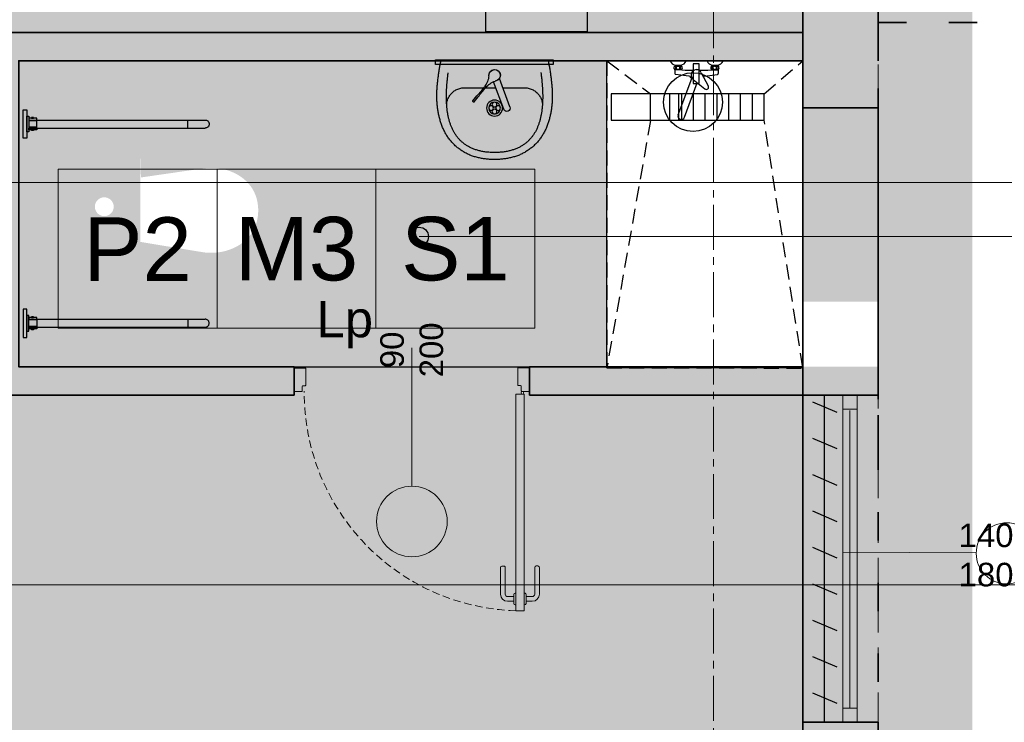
# Model space of a CAD drawing. Header units: millimetres. Extents: x -9409 to -3369, y -15007 to -6597.
# Tile 115 of 132: x -5044 to -4626, y -11752 to -11454. Entities that reach past the tile are written whole.
import ezdxf
from ezdxf.enums import TextEntityAlignment as Align

# ---------------------------------------------------------------- set-up
doc = ezdxf.new("R2010")
doc.units = ezdxf.units.MM
for name, pattern in [('ACAD_ISO03W100', [30, 12, -18]), ('CENTER2', [28.575, 19.05, -3.175, 3.175, -3.175]), ('CONTINU', [0]), ('DASHED', [19.05, 12.7, -6.35]), ('HIDDEN2', [4.7625, 3.175, -1.5875]), ('TRATTEGGIATA2', [9.525, 6.35, -3.175])]:
    doc.linetypes.add(name, pattern=pattern)
for name, color, linetype, lineweight in [('_opis', 8, 'Continuous', 5), ('A-AREA-____-IDEN', 81, 'Continuous', 5), ('SQ_Drzwi', 170, 'Continuous', 9), ('SQ_HATCH', 140, 'Continuous', 13), ('SQ_ISTN.Ściany', 140, 'Continuous', 35), ('Sq_Okna', 170, 'Continuous', 9), ('SQ_Osie', 220, 'CENTER2', 9), ('SQ_PROJ.Ściany', 7, 'Continuous', 35), ('SQ_TECHNOLOGIA', 251, 'Continuous', 9), ('WYPOSAŻENIE WBUDOWANE', 11, 'Continuous', 25)]:
    doc.layers.add(name, color=color, linetype=linetype, lineweight=lineweight)
doc.layers.add('_rolety', color=7, linetype='Continuous', lineweight=25, true_color=0x21dec2)
doc.layers.add('SQ_Widok', color=7, linetype='DASHED', lineweight=15, true_color=0x474747)
doc.styles.add('Q_Arial', font='arial.ttf')
doc.styles.get("Standard").update_dxf_attribs({"font": 'arial.ttf'})

# ---------------------------------------------------------------- blocks, each defined once
blk = doc.blocks.new('UCHWYT_1')
at = {"linetype": 'ByBlock', "lineweight": -2}
for p, q in [((-1.7, 69.9), (-1.7, 77.267)), ((-1.69999, 77.267), (-1.67417, 77.56222)), ((-1.67417, 77.56222), (-1.59746, 77.84847)), ((-1.59746, 77.84847), (-1.47222, 78.11703)), ((-1.47222, 78.11703), (-1.30225, 78.35976)), ((-1.30225, 78.35976), (-1.09272, 78.56929)), ((-1.09272, 78.56929), (-0.84999, 78.73925)), ((-0.84999, 78.73925), (-0.58143, 78.86448)), ((-0.58143, 78.86448), (-0.29517, 78.94118)), ((-0.29517, 78.94118), (0.00003, 78.967)), ((0.00003, 78.967), (0.29522, 78.94117)), ((0.29522, 78.94117), (0.58145, 78.86447)), ((0.58145, 78.86447), (0.85001, 78.73924)), ((0.85001, 78.73924), (1.09274, 78.56927)), ((1.09274, 78.56927), (1.30229, 78.35972)), ((1.30229, 78.35972), (1.47225, 78.11699)), ((1.47225, 78.11699), (1.59748, 77.84843)), ((1.59748, 77.84843), (1.67417, 77.5622)), ((1.67417, 77.5622), (1.7, 77.267)), ((1.7, 69.9), (1.7, 77.26703)), ((-1.7, 2.417), (-1.7, 69.9)), ((1.7, 69.9), (-1.7, 69.9)), ((1.7, 2.417), (1.7, 69.9)), ((-2.434, 4.4), (-2.737, 4.4)), ((-2.737, 4.4), (-2.737, 3.52)), ((-1.7, 5.698), (-2.434, 5.698)), ((-2.434, 5.698), (-2.434, 2.417)), ((-2.434, 3.52), (-2.434, 4.4)), ((1.7, 5.698), (-1.7, 5.698)), ((-1.7, 2.417), (-1.7, 5.698)), ((-1.4, 5.698), (-1.4, 2.417)), ((1.4, 5.698), (1.4, 2.417)), ((1.7, 2.417), (1.7, 5.698)), ((1.7, 5.698), (2.433, 5.698)), ((2.433, 5.698), (2.433, 2.417)), ((2.433, 3.52), (2.433, 4.4)), ((2.433, 4.4), (2.737, 4.4)), ((2.737, 4.4), (2.737, 3.52)), ((-6, 0), (-6, 1.5)), ((-6, 1.5), (6, 1.5)), ((6, 0), (-6, 0)), ((-3.337, 1.5), (-3.337, 2.417)), ((-3.337, 2.417), (3.337, 2.417)), ((3.337, 1.5), (-3.337, 1.5)), ((-2.737, 3.52), (-2.434, 3.52)), ((-2.434, 2.417), (-1.7, 2.417)), ((2.433, 2.417), (1.7, 2.417)), ((2.737, 3.52), (2.433, 3.52)), ((3.337, 2.417), (3.337, 1.5)), ((6, 1.5), (6, 0))]:
    blk.add_line(p, q, dxfattribs=at)
blk = doc.blocks.new('umuwalka dla sluz')
at = {"ltscale": 0.22}
for p, q in [((19578.52, 2854.72), (19578.52, 2804.72)), ((19580.52, 2854.72), (19578.52, 2854.72)), ((19580.52, 2804.72), (19580.52, 2854.72)), ((19592.98, 2835.73), (19592.68, 2836.11)), ((19595.95, 2838.85), (19593.85, 2837.15)), ((19596.37, 2838.32), (19594.28, 2836.63)), ((19596.44, 2838.63), (19596.27, 2838.85)), ((19578.52, 2804.72), (19580.52, 2804.72))]:
    blk.add_line(p, q, dxfattribs=at)
at = {"ltscale": 0.6}
for p, q in [((19598.5, 2823.12), (19586.46, 2827.6)), ((19599.5, 2825.8), (19587.82, 2830.14))]:
    blk.add_line(p, q, dxfattribs=at)
for points in [[(19578.91, 2809.22), (19578.91, 2806.92), (19579.33, 2806.82), (19579.76, 2806.73), (19580.19, 2806.64), (19580.62, 2806.56), (19581.06, 2806.48), (19581.5, 2806.4), (19581.94, 2806.33), (19582.38, 2806.26), (19582.82, 2806.19), (19583.27, 2806.12), (19583.71, 2806.05), (19584.15, 2805.99), (19584.6, 2805.93), (19585.04, 2805.87), (19585.48, 2805.81), (19585.92, 2805.75), (19586.36, 2805.69), (19586.8, 2805.63), (19587.23, 2805.58), (19587.66, 2805.52), (19588.08, 2805.47), (19588.5, 2805.43), (19588.92, 2805.39), (19589.34, 2805.35), (19589.76, 2805.32), (19590.18, 2805.29), (19590.61, 2805.26), (19591.03, 2805.24), (19591.45, 2805.21), (19591.88, 2805.2), (19592.3, 2805.18), (19592.72, 2805.17), (19593.15, 2805.16), (19593.57, 2805.16), (19593.99, 2805.16), (19594.42, 2805.17), (19594.84, 2805.18), (19595.26, 2805.19), (19595.69, 2805.2), (19596.11, 2805.23), (19596.53, 2805.25), (19596.95, 2805.28), (19597.37, 2805.31), (19597.79, 2805.35), (19598.21, 2805.39), (19598.63, 2805.44), (19599.05, 2805.49), (19599.47, 2805.55), (19599.89, 2805.61), (19600.3, 2805.68), (19600.72, 2805.75), (19601.14, 2805.83), (19601.55, 2805.91), (19601.96, 2806), (19602.37, 2806.09), (19602.78, 2806.18), (19603.19, 2806.29), (19603.6, 2806.4), (19604.01, 2806.51), (19604.41, 2806.63), (19604.82, 2806.75), (19605.22, 2806.88), (19605.62, 2807.02), (19606.02, 2807.16), (19606.42, 2807.31), (19606.82, 2807.47), (19607.21, 2807.63), (19607.61, 2807.79), (19608, 2807.97), (19608, 2807.97), (19608.4, 2808.15), (19608.8, 2808.35), (19609.19, 2808.55), (19609.58, 2808.75), (19609.96, 2808.97), (19610.34, 2809.19), (19610.7, 2809.41), (19611.07, 2809.65), (19611.42, 2809.89), (19611.78, 2810.13), (19612.12, 2810.39), (19612.46, 2810.65), (19612.79, 2810.92), (19613.12, 2811.19), (19613.44, 2811.47), (19613.76, 2811.76), (19614.07, 2812.06), (19614.38, 2812.36), (19614.68, 2812.67), (19614.97, 2812.98), (19615.26, 2813.3), (19615.54, 2813.63), (19615.82, 2813.97), (19616.09, 2814.32), (19616.35, 2814.67), (19616.61, 2815.02), (19616.87, 2815.39), (19617.12, 2815.76), (19617.36, 2816.14), (19617.59, 2816.5), (19617.81, 2816.86), (19618.02, 2817.23), (19618.22, 2817.6), (19618.41, 2817.98), (19618.59, 2818.37), (19618.77, 2818.76), (19618.94, 2819.15), (19619.09, 2819.55), (19619.25, 2819.95), (19619.39, 2820.35), (19619.53, 2820.76), (19619.65, 2821.17), (19619.78, 2821.59), (19619.89, 2822.01), (19620, 2822.43), (19620.1, 2822.85), (19620.19, 2823.27), (19620.28, 2823.7), (19620.36, 2824.12), (19620.44, 2824.55), (19620.51, 2824.98), (19620.57, 2825.41), (19620.63, 2825.84), (19620.68, 2826.27), (19620.73, 2826.7), (19620.77, 2827.13), (19620.8, 2827.55), (19620.83, 2827.98), (19620.86, 2828.41), (19620.88, 2828.83), (19620.9, 2829.25), (19620.91, 2829.67), (19620.91, 2829.67), (19620.9, 2830.1), (19620.88, 2830.52), (19620.86, 2830.94), (19620.83, 2831.37), (19620.8, 2831.8), (19620.77, 2832.22), (19620.73, 2832.65), (19620.68, 2833.08), (19620.63, 2833.51), (19620.57, 2833.94), (19620.51, 2834.37), (19620.44, 2834.8), (19620.36, 2835.23), (19620.28, 2835.65), (19620.19, 2836.08), (19620.1, 2836.5), (19620, 2836.92), (19619.89, 2837.34), (19619.78, 2837.76), (19619.65, 2838.17), (19619.53, 2838.59), (19619.39, 2838.99), (19619.25, 2839.4), (19619.09, 2839.8), (19618.94, 2840.2), (19618.77, 2840.59), (19618.59, 2840.98), (19618.41, 2841.37), (19618.22, 2841.75), (19618.02, 2842.12), (19617.81, 2842.49), (19617.59, 2842.85), (19617.36, 2843.21), (19617.36, 2843.21), (19617.12, 2843.59), (19616.87, 2843.96), (19616.61, 2844.33), (19616.35, 2844.68), (19616.09, 2845.03), (19615.82, 2845.38), (19615.54, 2845.71), (19615.26, 2846.04), (19614.97, 2846.37), (19614.68, 2846.68), (19614.38, 2846.99), (19614.07, 2847.29), (19613.76, 2847.59), (19613.44, 2847.88), (19613.12, 2848.16), (19612.79, 2848.43), (19612.46, 2848.7), (19612.12, 2848.96), (19611.78, 2849.22), (19611.42, 2849.46), (19611.07, 2849.7), (19610.7, 2849.94), (19610.34, 2850.16), (19609.96, 2850.38), (19609.58, 2850.6), (19609.19, 2850.8), (19608.8, 2851), (19608.4, 2851.2), (19608, 2851.38), (19608, 2851.38), (19607.61, 2851.56), (19607.21, 2851.72), (19606.82, 2851.88), (19606.42, 2852.04), (19606.02, 2852.19), (19605.62, 2852.33), (19605.22, 2852.47), (19604.82, 2852.6), (19604.41, 2852.72), (19604.01, 2852.84), (19603.6, 2852.95), (19603.19, 2853.06), (19602.78, 2853.17), (19602.37, 2853.26), (19601.96, 2853.35), (19601.55, 2853.44), (19601.14, 2853.52), (19600.72, 2853.6), (19600.3, 2853.67), (19599.89, 2853.74), (19599.47, 2853.8), (19599.05, 2853.86), (19598.63, 2853.91), (19598.21, 2853.95), (19597.79, 2854), (19597.37, 2854.04), (19596.95, 2854.07), (19596.53, 2854.1), (19596.11, 2854.12), (19595.69, 2854.15), (19595.26, 2854.16), (19594.84, 2854.17), (19594.42, 2854.18), (19593.99, 2854.19), (19593.57, 2854.19), (19593.15, 2854.18), (19592.72, 2854.18), (19592.3, 2854.17), (19591.88, 2854.15), (19591.45, 2854.14), (19591.03, 2854.11), (19590.61, 2854.09), (19590.18, 2854.06), (19589.76, 2854.03), (19589.34, 2854), (19588.92, 2853.96), (19588.5, 2853.92), (19588.08, 2853.88), (19587.66, 2853.83), (19587.66, 2853.83), (19587.23, 2853.77), (19586.8, 2853.71), (19586.36, 2853.66), (19585.92, 2853.6), (19585.48, 2853.54), (19585.04, 2853.48), (19584.6, 2853.42), (19584.15, 2853.36), (19583.71, 2853.29), (19583.27, 2853.23), (19582.82, 2853.16), (19582.38, 2853.09), (19581.94, 2853.02), (19581.5, 2852.95), (19581.06, 2852.87), (19580.62, 2852.79), (19580.19, 2852.7), (19579.76, 2852.61), (19579.33, 2852.52), (19578.91, 2852.43), (19578.91, 2842.77)], [(19583.86, 2810.01), (19584.04, 2809.99), (19584.36, 2809.95), (19584.69, 2809.9), (19585.02, 2809.86), (19585.36, 2809.82), (19585.69, 2809.78), (19586.03, 2809.74), (19586.36, 2809.7), (19586.7, 2809.67), (19587.04, 2809.63), (19587.38, 2809.6), (19587.73, 2809.56), (19588.07, 2809.53), (19588.41, 2809.5), (19588.76, 2809.47), (19589.11, 2809.44), (19589.45, 2809.42), (19589.8, 2809.39), (19590.15, 2809.37), (19590.5, 2809.35), (19590.85, 2809.33), (19591.2, 2809.31), (19591.55, 2809.29), (19591.9, 2809.28), (19592.25, 2809.27), (19592.6, 2809.26), (19592.95, 2809.25), (19593.3, 2809.24), (19593.66, 2809.24), (19594.01, 2809.24), (19594.36, 2809.24), (19594.71, 2809.24), (19595.06, 2809.24), (19595.41, 2809.25), (19595.76, 2809.26), (19596.11, 2809.27), (19596.46, 2809.28), (19596.81, 2809.3), (19597.16, 2809.32), (19597.51, 2809.34), (19597.86, 2809.37), (19598.2, 2809.4), (19598.55, 2809.43), (19598.89, 2809.46), (19599.24, 2809.5), (19599.58, 2809.54), (19599.92, 2809.58), (19600.26, 2809.62), (19600.6, 2809.67), (19600.94, 2809.72), (19601.27, 2809.78), (19601.61, 2809.84), (19601.94, 2809.9), (19602.27, 2809.96), (19602.6, 2810.03), (19602.93, 2810.1), (19603.26, 2810.18), (19603.58, 2810.26), (19603.9, 2810.34), (19604.22, 2810.43), (19604.54, 2810.52), (19604.86, 2810.61), (19605.17, 2810.71), (19605.48, 2810.81), (19605.79, 2810.92), (19606.1, 2811.03), (19606.41, 2811.14), (19606.71, 2811.26), (19607.01, 2811.38), (19607.31, 2811.51), (19607.6, 2811.64), (19607.89, 2811.77), (19608.18, 2811.91), (19608.47, 2812.06), (19608.75, 2812.2), (19609.03, 2812.36), (19609.31, 2812.51), (19609.58, 2812.67), (19609.85, 2812.84), (19610.12, 2813.01), (19610.38, 2813.19), (19610.65, 2813.37), (19610.9, 2813.55), (19611.16, 2813.74), (19611.41, 2813.94), (19611.65, 2814.14), (19611.9, 2814.35), (19612.13, 2814.56), (19612.37, 2814.77), (19612.6, 2814.99), (19612.83, 2815.22), (19613.05, 2815.45), (19613.27, 2815.69), (19613.48, 2815.93), (19613.69, 2816.18), (19613.9, 2816.43), (19614.1, 2816.69), (19614.3, 2816.96), (19614.49, 2817.23), (19614.68, 2817.5), (19614.86, 2817.78), (19615.04, 2818.07), (19615.22, 2818.37), (19615.39, 2818.67), (19615.55, 2818.97), (19615.71, 2819.28), (19615.86, 2819.6), (19616.01, 2819.92), (19616.16, 2820.25), (19616.3, 2820.59), (19616.43, 2820.93), (19616.56, 2821.28), (19616.68, 2821.64), (19616.8, 2822), (19616.91, 2822.37), (19617.02, 2822.74), (19617.12, 2823.12), (19617.21, 2823.51), (19617.3, 2823.91), (19617.38, 2824.31), (19617.46, 2824.72), (19617.53, 2825.13), (19617.6, 2825.56), (19617.66, 2825.98), (19617.71, 2826.42), (19617.76, 2826.86), (19617.8, 2827.31), (19617.83, 2827.77), (19617.86, 2828.24), (19617.88, 2828.71), (19617.89, 2829.19), (19617.9, 2829.67), (19617.9, 2829.67), (19617.89, 2830.16), (19617.88, 2830.64), (19617.86, 2831.11), (19617.83, 2831.58), (19617.8, 2832.04), (19617.76, 2832.49), (19617.71, 2832.93), (19617.66, 2833.37), (19617.6, 2833.79), (19617.53, 2834.22), (19617.46, 2834.63), (19617.38, 2835.04), (19617.3, 2835.44), (19617.21, 2835.84), (19617.12, 2836.23), (19617.02, 2836.61), (19616.91, 2836.98), (19616.8, 2837.35), (19616.68, 2837.71), (19616.56, 2838.07), (19616.43, 2838.42), (19616.3, 2838.76), (19616.16, 2839.09), (19616.01, 2839.43), (19615.86, 2839.75), (19615.71, 2840.07), (19615.55, 2840.38), (19615.39, 2840.68), (19615.22, 2840.98), (19615.04, 2841.28), (19614.86, 2841.56), (19614.68, 2841.85), (19614.49, 2842.12), (19614.3, 2842.39), (19614.1, 2842.66), (19613.9, 2842.92), (19613.69, 2843.17), (19613.48, 2843.42), (19613.27, 2843.66), (19613.05, 2843.9), (19612.83, 2844.13), (19612.6, 2844.36), (19612.37, 2844.58), (19612.13, 2844.79), (19611.9, 2845), (19611.65, 2845.21), (19611.41, 2845.41), (19611.16, 2845.6), (19610.9, 2845.8), (19610.65, 2845.98), (19610.38, 2846.16), (19610.12, 2846.34), (19609.85, 2846.51), (19609.58, 2846.67), (19609.31, 2846.84), (19609.03, 2846.99), (19608.75, 2847.15), (19608.47, 2847.29), (19608.18, 2847.44), (19607.89, 2847.58), (19607.6, 2847.71), (19607.31, 2847.84), (19607.01, 2847.97), (19606.71, 2848.09), (19606.41, 2848.21), (19606.1, 2848.32), (19605.79, 2848.43), (19605.48, 2848.54), (19605.17, 2848.64), (19604.86, 2848.74), (19604.54, 2848.83), (19604.22, 2848.92), (19603.9, 2849.01), (19603.58, 2849.09), (19603.26, 2849.17), (19602.93, 2849.24), (19602.6, 2849.32), (19602.27, 2849.39), (19601.94, 2849.45), (19601.61, 2849.51), (19601.27, 2849.57), (19600.94, 2849.63), (19600.6, 2849.68), (19600.26, 2849.73), (19599.92, 2849.77), (19599.58, 2849.81), (19599.24, 2849.85), (19598.89, 2849.89), (19598.55, 2849.92), (19598.2, 2849.95), (19597.86, 2849.98), (19597.51, 2850.01), (19597.16, 2850.03), (19596.81, 2850.05), (19596.46, 2850.06), (19596.11, 2850.08), (19595.76, 2850.09), (19595.41, 2850.1), (19595.06, 2850.11), (19594.71, 2850.11), (19594.36, 2850.11), (19594.01, 2850.11), (19593.66, 2850.11), (19593.3, 2850.11), (19592.95, 2850.1), (19592.6, 2850.09), (19592.25, 2850.08), (19591.9, 2850.07), (19591.55, 2850.06), (19591.2, 2850.04), (19590.85, 2850.02), (19590.5, 2850), (19590.15, 2849.98), (19589.8, 2849.96), (19589.45, 2849.93), (19589.11, 2849.91), (19588.76, 2849.88), (19588.41, 2849.85), (19588.07, 2849.82), (19587.73, 2849.79), (19587.38, 2849.75), (19587.04, 2849.72), (19586.7, 2849.68), (19586.36, 2849.65), (19586.03, 2849.61), (19585.69, 2849.57), (19585.36, 2849.53), (19585.02, 2849.49), (19584.69, 2849.45), (19584.36, 2849.4), (19584.07, 2849.37)], [(19597.97, 2849.97), (19597.67, 2849.99), (19597.36, 2849.99), (19597.04, 2849.98), (19596.71, 2849.94), (19596.38, 2849.88), (19596.05, 2849.8), (19595.71, 2849.71), (19595.37, 2849.59), (19595.03, 2849.45), (19594.69, 2849.3), (19594.36, 2849.12), (19594.03, 2848.93), (19593.7, 2848.72), (19593.39, 2848.49), (19593.08, 2848.25), (19592.78, 2847.99), (19592.49, 2847.7), (19592.22, 2847.41), (19591.96, 2847.09), (19591.71, 2846.76), (19591.48, 2846.41), (19591.27, 2846.05), (19591.08, 2845.67), (19590.91, 2845.27), (19590.76, 2844.86), (19590.64, 2844.43), (19590.54, 2843.99), (19590.47, 2843.53), (19590.42, 2843.06), (19590.41, 2842.57)], [(19578.91, 2842.77), (19578.91, 2841.01)], [(19578.91, 2841.01), (19578.91, 2829.72), (19578.91, 2825.33)], [(19590.41, 2842.57), (19590.41, 2834.34)], [(19590.41, 2833.51), (19590.41, 2829.67), (19590.41, 2829.18)], [(19601.35, 2829.6), (19601.35, 2829.6)], [(19578.91, 2825.33), (19578.91, 2809.22)], [(19590.41, 2826.13), (19590.41, 2816.78)], [(19590.41, 2816.78), (19590.42, 2816.29), (19590.47, 2815.82), (19590.54, 2815.36), (19590.64, 2814.92), (19590.76, 2814.49), (19590.91, 2814.08), (19591.08, 2813.68), (19591.27, 2813.3), (19591.48, 2812.94), (19591.71, 2812.59), (19591.96, 2812.26), (19592.22, 2811.94), (19592.49, 2811.65), (19592.78, 2811.36), (19593.08, 2811.1), (19593.39, 2810.85), (19593.7, 2810.63), (19594.03, 2810.42), (19594.36, 2810.23), (19594.69, 2810.05), (19595.03, 2809.9), (19595.37, 2809.76), (19595.71, 2809.64), (19596.05, 2809.55), (19596.38, 2809.47), (19596.71, 2809.41), (19597.04, 2809.37), (19597.36, 2809.36), (19597.67, 2809.36), (19597.97, 2809.38)]]:
    blk.add_lwpolyline(points)
at = {"ltscale": 0.22}
for radius in [3.4, 2.5]:
    blk.add_circle((19598.99, 2829.67), radius, dxfattribs=at)
at = {"linetype": 'Continuous'}
for centre in [(19597.49, 2829.67), (19598.99, 2831.17), (19600.49, 2829.67), (19598.99, 2828.17)]:
    blk.add_circle(centre, 1, dxfattribs=at)
at = {"ltscale": 0.22}
for centre, radius, start, end in [((19558.61, 2876.81), 53.06, 306.1911, 311.6305), ((19625.6, 2793.81), 53.06, 126.1911, 131.6305), ((19596.11, 2838.72), 0.203, 38.8667, 142.0098), ((19596.28, 2838.5), 0.203, 295.8118, 38.9549), ((19585.08, 2829.64), 2.45, 84.4718, 353.3497), ((19585.08, 2829.64), 2.4, 93.8523, 343.9693), ((19584.25, 2841.16), 9.14, 276.6705, 308.4269), ((19596.16, 2826.4), 9.14, 129.3946, 161.151)]:
    blk.add_arc(centre, radius, start, end, dxfattribs=at)
at = {"ltscale": 0.6}
blk.add_arc((19599, 2824.46), 1.43, 249.607, 69.607, dxfattribs=at)
blk = doc.blocks.new('point')
at = {"layer": 'A-AREA-____-IDEN', "lineweight": -2}
h = blk.add_hatch(color=256, dxfattribs=at)
h.dxf.hatch_style = 1
edge = h.paths.add_edge_path()
edge.add_arc((0, 0), 4, 0, 360)
blk.add_circle((0, 0), 4, dxfattribs=at)
blk = doc.blocks.new('KLAMKA')
for p, q in [((-4.32, -4), (-7, -4)), ((-4.32, -3.09), (-4.32, -6.91)), ((-3.5, -2.49), (-3.72, -2.49)), ((0, -2.49), (0.22, -2.49)), ((0.82, -3.09), (0.82, -6.91)), ((3.5, -4), (0.82, -4)), ((-10, -18.4), (-10, -7)), ((-8, -18.4), (-8, -7)), ((-4.32, -6), (-7, -6)), ((-3.5, -7.51), (-3.72, -7.51)), ((0, -7.51), (0.22, -7.51)), ((3.5, -6), (0.82, -6)), ((4.5, -18.4), (4.5, -7)), ((6.5, -18.4), (6.5, -7)), ((-8.6, -19), (-9.4, -19)), ((5.9, -19), (5.1, -19))]:
    blk.add_line(p, q)
for centre, radius, start, end in [((-7, -7), 3, 90, 180), ((-3.72, -3.09), 0.6, 90, 180), ((0.22, -3.09), 0.6, 0, 90), ((3.5, -7), 3, 360, 90), ((-7, -7), 1, 90, 180), ((-3.72, -6.91), 0.6, 180, 270), ((0.22, -6.91), 0.6, 270, 360), ((3.5, -7), 1, 0, 90), ((-9.4, -18.4), 0.6, 180, 270), ((-8.6, -18.4), 0.6, 270, 360), ((5.1, -18.4), 0.6, 180, 270), ((5.9, -18.4), 0.6, 270, 360)]:
    blk.add_arc(centre, radius, start, end)
blk = doc.blocks.new('sq_drzwi1')
at = {"layer": 'SQ_Drzwi'}
for p, q in [((0.01, 16.58), (0.01, -42.19)), ((-49.99, 8), (-44.99, 8)), ((-49.99, -2), (-49.99, 8)), ((-49.99, -2), (-49.99, 8)), ((-49.99, 8), (-44.99, 8)), ((-49.99, -2), (-49.99, 8)), ((-44.99, 8), (-44.99, 0.8)), ((45.01, 8), (45.01, 0.8)), ((45.01, 8), (50.01, 8)), ((50.01, -2), (50.01, 8)), ((-46.49, 0.2), (-46.49, -1.7)), ((-45.29, 0.5), (-46.19, 0.5)), ((45.31, 0.5), (46.21, 0.5)), ((46.51, 0.2), (46.51, -1.7)), ((-46.79, -2), (-49.99, -2)), ((-47.63, -3.15), (-47.63, -95.12)), ((-47.63, -3.15), (-44.13, -3.15)), ((-44.13, -3.15), (-44.13, -95.12)), ((46.81, -2), (50.01, -2)), ((-47.63, -95.12), (-44.13, -95.12))]:
    blk.add_line(p, q, dxfattribs=at)
for centre, radius in [((-46.9, -2.58), 0.529), ((0.01, -57.19), 15)]:
    blk.add_circle(centre, radius, dxfattribs=at)
for centre, start, end in [((-46.19, 0.2), 90, 180), ((-45.29, 0.8), 270, 0), ((45.31, 0.8), 180, 270), ((46.21, 0.2), 0, 90), ((-46.79, -1.7), 270, 0), ((46.81, -1.7), 180, 270)]:
    blk.add_arc(centre, 0.3, start, end, dxfattribs=at)
at = {"layer": 'SQ_Drzwi', "linetype": 'HIDDEN2'}
blk.add_arc((-46.9, -2.58), 92.57, 271.7244, 0.4469, dxfattribs=at)
at = {"layer": 'SQ_Drzwi', "rotation": 180}
blk.add_blockref('KLAMKA', (-47.63, -95.12), dxfattribs=at)
blk = doc.blocks.new('stan projektowany')
at = {"layer": 'SQ_HATCH'}
h = blk.add_hatch(dxfattribs=at)
h.set_pattern_fill('ANGLE')
h.set_pattern_definition([(0, (-10464.962, 6233.929), (0, 6.985), [5.08, -1.905]), (90, (-10464.962, 6233.929), (-6.985, 4e-16), [5.08, -1.905])])
h.paths.add_polyline_path([(-15233.14, 8198.65), (-15198.14, 8198.65), (-15176.65, 8198.65), (-15176.65, 8216.15), (-15144.65, 8216.15), (-15144.65, 8147.15), (-15144.65, 7886.15), (-15144.65, 7837.15), (-15144.65, 7734.77), (-15104.65, 7734.77), (-15104.65, 10535.59), (-15737.65, 10535.59), (-15737.65, 10615.59), (-15789.65, 10615.59), (-16075.65, 10615.59), (-16075.65, 9587.27), (-16120.11, 9587.27), (-16120.11, 9436.61), (-16071.65, 9436.61), (-16071.65, 9307.59), (-16259.65, 9307.59), (-16259.65, 8898.65), (-16704.65, 8898.65), (-16704.65, 7768.15), (-16704.65, 7751.82), (-16685.57, 7751.82), (-16685.57, 7130.61), (-16718.15, 7131.63), (-16718.15, 7178.15), (-16999.65, 7178.15), (-16999.65, 7808.15), (-19394.65, 7808.15), (-19394.65, 6211.23), (-19462.48, 6211.23), (-19462.48, 5925.46), (-18509.26, 5925.46), (-18509.26, 6211.23), (-17103.03, 6223.02), (-17103.03, 5881.49), (-15104.65, 5873.27), (-15104.65, 7734.77), (-15144.65, 7734.77), (-15144.65, 7707.15), (-15176.65, 7707.15), (-15176.65, 7706.65), (-15176.65, 7706.65), (-15259.89, 7706.65), (-15259.87, 7706.75), (-15259.87, 7707.15), (-15292.71, 7707.15), (-15292.71, 7696.65), (-15292.7, 7696.65), (-15292.71, 7706.65), (-15297.71, 7706.65), (-15297.7, 7699.45, 0.414214), (-15297.4, 7699.15), (-15296.5, 7699.15, -0.414214), (-15296.2, 7698.85), (-15296.2, 7696.95, 0.527766), (-15295.86, 7696.59, -0.450501), (-15295.27, 7696.07, -0.414104), (-15295.79, 7695.54), (-15295.07, 7695.5), (-15295.79, 7695.54, -0.414323), (-15296.32, 7696.07, -0.409171), (-15295.87, 7696.65, -0.450389), (-15296.2, 7696.95), (-15296.2, 7698.85, 0.414214), (-15296.5, 7699.15), (-15297.4, 7699.15, -0.414214), (-15297.7, 7699.45), (-15297.71, 7706.65), (-15292.71, 7706.65), (-15292.71, 7707.15), (-15259.87, 7707.15), (-15259.87, 7734.77), (-15473.3, 7734.77), (-15473.3, 7771.14, -0.414214), (-15477.3, 7775.14, -1), (-15469.3, 7775.14, -0.414214), (-15473.3, 7771.14), (-15473.3, 7749.3), (-15457.7, 7749.3), (-15457.7, 7760.15), (-15457.96, 7760.19), (-15457.96, 7773.87), (-15457.96, 7787.54), (-15457.7, 7799.3), (-15457.7, 7787.58), (-15431.62, 7791.36, -0.038172), (-15427.99, 7791.64, -0.032853), (-15424.84, 7791.44, -0.057631), (-15419.72, 7790.17, -0.057695), (-15415.53, 7788.02, -0.068919), (-15411.87, 7784.77, -0.070278), (-15409.44, 7780.92, -0.066142), (-15408.18, 7776.69, -0.045653), (-15407.94, 7773.2, -0.032968), (-15408.15, 7770.68, -0.068737), (-15409.44, 7766.28, -0.070278), (-15411.87, 7762.43, -0.068919), (-15415.53, 7759.18, -0.057695), (-15419.72, 7757.03, -0.057631), (-15424.84, 7755.76, -0.032853), (-15427.99, 7755.56, -0.033182), (-15431.15, 7755.77), (-15457.7, 7760.15), (-15457.7, 7749.3), (-15473.3, 7749.3), (-15473.3, 7734.77), (-15259.87, 7734.77), (-15259.87, 7837.15), (-15259.9, 7837.15), (-15259.87, 7837.13), (-15176.65, 7837.15), (-15176.65, 7734.77), (-15144.65, 7734.77), (-15144.65, 7837.15), (-15144.65, 7886.15), (-15176.65, 7886.15), (-15176.65, 8147.15), (-15176.65, 8163.65), (-15198.14, 8163.65), (-15233.14, 8163.65)])
at = {"layer": 'SQ_HATCH', "linetype": 'ByBlock', "true_color": 0x939598}
for points in [[(-15392.71, 7707.15), (-15509.65, 7707.15), (-15509.65, 7837.15), (-15176.65, 7837.15), (-15176.65, 7849.15), (-15777.65, 7849.15), (-15777.65, 7837.15), (-15521.65, 7837.15), (-15521.65, 7707.15), (-15777.65, 7707.15), (-15777.65, 7695.15), (-15572.65, 7695.15), (-15572.65, 7446.69), (-15560.65, 7446.69), (-15560.65, 7695.15), (-15392.71, 7695.15)], [(-15176.65, 7707.15), (-15292.71, 7707.15), (-15292.71, 7695.15), (-15176.65, 7695.15)]]:
    blk.add_hatch(color=252, dxfattribs=at).paths.add_polyline_path(points)
at = {"layer": 'SQ_Drzwi'}
blk.add_lwpolyline([(-15159.65, 7628.4), (-15103.03, 7628.08)], dxfattribs=at)
blk.add_circle((-15090.03, 7627.9), 13, dxfattribs=at)
at = {"layer": 'SQ_ISTN.Ściany'}
for p, q in [((-15176.65, 7886.15), (-15176.65, 7837.15)), ((-15144.65, 7886.15), (-15144.65, 7837.15)), ((-15176.65, 7837.15), (-15176.65, 7707.15)), ((-15176.65, 7695.15), (-15176.65, 7556.15)), ((-15144.65, 7686.65), (-15144.65, 7674.65)), ((-15176.65, 7556.15), (-15176.65, 7538.65)), ((-15144.65, 7556.15), (-15144.65, 7513.54))]:
    blk.add_line(p, q, dxfattribs=at)
for points in [[(-15176.65, 7817.15), (-15144.65, 7817.15)], [(-15176.65, 7556.15), (-15144.65, 7556.15)]]:
    blk.add_lwpolyline(points, dxfattribs=at)
blk.add_lwpolyline([(-15176.65, 7817.15), (-15144.65, 7817.15), (-15144.65, 7695.15), (-15176.65, 7695.15)], close=True, dxfattribs=at)
at = {"layer": 'Sq_Okna'}
for p, q in [((-15159.65, 7694.65), (-15159.65, 7562.15)), ((-15153.65, 7694.65), (-15153.65, 7562.15)), ((-15156.65, 7688.65), (-15156.65, 7562.15))]:
    blk.add_line(p, q, dxfattribs=at)
for points in [[(-15159.65, 7689.15), (-15153.65, 7689.15), (-15153.65, 7695.15), (-15159.65, 7695.15)], [(-15159.65, 7556.15), (-15153.65, 7556.15), (-15153.65, 7562.15), (-15159.65, 7562.15)]]:
    blk.add_lwpolyline(points, close=True, dxfattribs=at)
at = {"layer": 'SQ_Osie'}
blk.add_line((-15214.65, 11604.94), (-15214.65, 6094.73), dxfattribs=at)
at = {"layer": 'SQ_PROJ.Ściany'}
for p, q in [((-15176.65, 7849.15), (-15777.65, 7849.15)), ((-15292.71, 7707.15), (-15176.65, 7707.15)), ((-15292.71, 7707.15), (-15292.71, 7695.15)), ((-15292.71, 7695.15), (-15144.65, 7695.15))]:
    blk.add_line(p, q, dxfattribs=at)
at = {"layer": 'SQ_PROJ.Ściany', "linetype": 'ACAD_ISO03W100'}
blk.add_lwpolyline([(-15144.65, 7853.36), (-14484.65, 7853.36), (-14484.65, 7513.36), (-15144.65, 7513.36)], close=True, dxfattribs=at)
at = {"layer": 'SQ_PROJ.Ściany'}
blk.add_lwpolyline([(-15560.65, 7446.69), (-15560.65, 7695.15), (-15392.71, 7695.15), (-15392.71, 7707.15), (-15509.65, 7707.15), (-15509.65, 7837.15), (-15176.65, 7837.15)], dxfattribs=at)
blk.add_lwpolyline([(-15292.71, 7707.15), (-15176.65, 7707.15), (-15176.65, 7695.15), (-15292.71, 7695.15)], close=True, dxfattribs=at)
at = {"layer": 'SQ_Widok'}
for points in [[(-15144.65, 7556.15), (-15144.65, 7837.15)], [(-15176.65, 7695.15), (-15176.65, 7707.15)], [(-15176.65, 7556.15), (-15176.65, 7695.02)], [(-15144.65, 7556.15), (-15144.65, 7674.65)]]:
    blk.add_lwpolyline(points, dxfattribs=at)
at = {"layer": 'SQ_Drzwi', "xscale": -1, "rotation": 0.0214007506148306}
blk.add_blockref('sq_drzwi1', (-15342.7, 7698.63), dxfattribs=at)
at = {"layer": 'Sq_Okna', "linetype": 'Continuous', "insert": (-15342.7, 7685.82), "char_height": 10, "attachment_point": 5, "rotation": 90}
blk.add_mtext('\\pxi5.7025;90\\P200', dxfattribs=at)
at = {"layer": 'Sq_Okna', "linetype": 'Continuous', "insert": (-15127.37, 7627.15), "char_height": 10, "attachment_point": 5}
blk.add_mtext('\\pxi5.7025;140\\P180', dxfattribs=at)
blk = doc.blocks.new('posadzka')
at = {"layer": '_opis'}
blk.add_lwpolyline([(54442.94, 11846.05), (54442.94, 11891.05), (54397.94, 11891.05), (54397.94, 11846.05)], close=True, dxfattribs=at)
at = {"layer": '_opis', "color": 2, "style": 'Q_Arial'}
blk.add_attdef('posadzka', text='', height=18, dxfattribs=at).set_placement((54420.44, 11868.55), align=Align.MIDDLE)
blk = doc.blocks.new('sufit')
at = {"layer": '_opis'}
blk.add_lwpolyline([(54487.94, 11846.05), (54487.94, 11891.05), (54442.94, 11891.05), (54442.94, 11846.05)], close=True, dxfattribs=at)
at = {"layer": '_opis', "color": 2, "style": 'Q_Arial'}
blk.add_attdef('sufit', text='', height=18, dxfattribs=at).set_placement((54465.44, 11868.55), align=Align.MIDDLE)
blk = doc.blocks.new('*U200')
at = {"layer": '_rolety', "linetype": 'CONTINU', "lineweight": 25, "ltscale": 0.8}
blk.add_lwpolyline([(2.88, -5.15), (7.32, 5.15)], dxfattribs=at)
blk = doc.blocks.new('*U201')
at = {"layer": '_rolety', "color": 0, "linetype": 'ByBlock', "lineweight": -2, "transparency": 16777216, "rotation": 270}
for p in [(-4702.47, -11613.43), (-4702.47, -11628.88), (-4702.47, -11644.33), (-4702.47, -11659.79), (-4702.47, -11675.24), (-4702.47, -11690.69), (-4702.47, -11706.14), (-4702.47, -11721.6), (-4702.47, -11737.05)]:
    blk.add_blockref('*U200', p, dxfattribs=at)

msp = doc.modelspace()

# ---------------------------------------------------------------- hatches: boundary and pattern name
at = {"layer": 'SQ_HATCH'}
h = msp.add_hatch(dxfattribs=at)
h.set_pattern_fill('ANGLE')
h.set_pattern_definition([(0, (0, -13074.651), (0, 6.985), [5.08, -1.905]), (90, (0, -13074.651), (-6.985, 4e-16), [5.08, -1.905])])
h.paths.add_polyline_path([(-4768.17, -11109.93), (-4733.17, -11109.93), (-4711.69, -11109.93), (-4711.69, -11092.43), (-4679.69, -11092.43), (-4679.69, -11161.43), (-4679.69, -11422.43), (-4679.69, -11471.43), (-4679.69, -11573.81), (-4639.69, -11573.81), (-4639.69, -8772.99), (-5272.69, -8772.99), (-5272.69, -8692.99), (-5324.69, -8692.99), (-5610.69, -8692.99), (-5610.69, -9721.31), (-5655.15, -9721.31), (-5655.15, -9871.97), (-5606.69, -9871.97), (-5606.69, -10000.99), (-5794.69, -10000.99), (-5794.69, -10409.93), (-6239.69, -10409.93), (-6239.69, -11540.43), (-6239.69, -11556.76), (-6220.6, -11556.76), (-6220.6, -12177.97), (-6253.19, -12176.95), (-6253.19, -12130.43), (-6534.69, -12130.43), (-6534.69, -11500.43), (-8929.69, -11500.43), (-8929.69, -13097.35), (-8997.52, -13097.35), (-8997.52, -13383.12), (-8044.3, -13383.12), (-8044.3, -13097.35), (-6638.07, -13085.56), (-6638.07, -13427.09), (-4639.69, -13435.31), (-4639.69, -11573.81), (-4679.69, -11573.81), (-4679.69, -11601.43), (-4711.69, -11601.43), (-4711.69, -11601.93), (-4711.69, -11601.93), (-4794.93, -11601.93), (-4794.91, -11601.83), (-4794.91, -11601.43), (-4827.74, -11601.43), (-4827.74, -11611.93), (-4827.74, -11611.93), (-4827.74, -11601.93), (-4832.74, -11601.93), (-4832.74, -11609.13, 0.414214), (-4832.44, -11609.43), (-4831.54, -11609.43, -0.414214), (-4831.24, -11609.73), (-4831.24, -11611.63, 0.527766), (-4830.9, -11611.99, -0.450501), (-4830.3, -11612.51, -0.414104), (-4830.83, -11613.04), (-4830.11, -11613.08), (-4830.83, -11613.04, -0.414323), (-4831.36, -11612.51, -0.409171), (-4830.9, -11611.93, -0.450389), (-4831.24, -11611.63), (-4831.24, -11609.73, 0.414214), (-4831.54, -11609.43), (-4832.44, -11609.43, -0.414214), (-4832.74, -11609.13), (-4832.74, -11601.93), (-4827.74, -11601.93), (-4827.74, -11601.43), (-4794.91, -11601.43), (-4794.91, -11573.81), (-5008.34, -11573.81), (-5008.34, -11537.44, -0.414214), (-5012.34, -11533.44, -1), (-5004.34, -11533.44, -0.414214), (-5008.34, -11537.44), (-5008.34, -11559.28), (-4992.74, -11559.28), (-4992.74, -11548.43), (-4992.99, -11548.39), (-4992.99, -11534.71), (-4992.99, -11521.04), (-4992.74, -11509.28), (-4992.74, -11521), (-4966.66, -11517.22, -0.038172), (-4963.03, -11516.94, -0.032853), (-4959.88, -11517.14, -0.057631), (-4954.76, -11518.41, -0.057695), (-4950.57, -11520.56, -0.068919), (-4946.91, -11523.81, -0.070278), (-4944.47, -11527.66, -0.066142), (-4943.21, -11531.89, -0.045653), (-4942.98, -11535.38, -0.032968), (-4943.19, -11537.9, -0.068737), (-4944.47, -11542.3, -0.070278), (-4946.91, -11546.15, -0.068919), (-4950.57, -11549.4, -0.057695), (-4954.76, -11551.55, -0.057631), (-4959.88, -11552.82, -0.032853), (-4963.03, -11553.02, -0.033182), (-4966.19, -11552.81), (-4992.74, -11548.43), (-4992.74, -11559.28), (-5008.34, -11559.28), (-5008.34, -11573.81), (-4794.91, -11573.81), (-4794.91, -11471.43), (-4794.93, -11471.43), (-4794.91, -11471.45), (-4711.69, -11471.43), (-4711.69, -11573.81), (-4679.69, -11573.81), (-4679.69, -11471.43), (-4679.69, -11422.43), (-4711.69, -11422.43), (-4711.69, -11161.43), (-4711.69, -11144.93), (-4733.17, -11144.93), (-4768.17, -11144.93)])

# ---------------------------------------------------------------- linework, layer by layer
at = {"layer": '_rolety', "lineweight": 30}
msp.add_lwpolyline([(-4927.74, -11601.43), (-4827.75, -11601.39)], dxfattribs=at)
at = {"layer": '_rolety', "linetype": 'CONTINU', "lineweight": 25, "ltscale": 0.8}
msp.add_lwpolyline([(-4702.47, -11752.43), (-4702.47, -11613.43)], dxfattribs=at)
at = {"layer": 'A-AREA-____-IDEN'}
for p, q in [((-3897.75, -11546.15), (-4874.67, -11546.15)), ((-3897.75, -11694.07), (-5202.54, -11694.07))]:
    msp.add_line(p, q, dxfattribs=at)
msp.add_lwpolyline([(-3955.67, -11415.41), (-4086.83, -11415.41), (-4086.83, -11523.18), (-5234.49, -11523.18)], dxfattribs=at)
at = {"layer": 'SQ_TECHNOLOGIA'}
for p, q in [((-5008.29, -11459.43), (-4800.86, -11459.43)), ((-4915.24, -11459.43), (-5006.33, -11459.43)), ((-4801.14, -11459.43), (-4915.24, -11459.43))]:
    msp.add_line(p, q, dxfattribs=at)
at = {"layer": 'WYPOSAŻENIE WBUDOWANE', "linetype": 'TRATTEGGIATA2'}
for p, q in [((-4794.91, -11471.45), (-4776.38, -11485.49)), ((-4728.14, -11485.48), (-4711.68, -11471.44)), ((-4776.38, -11496.74), (-4794.91, -11601.83)), ((-4711.69, -11601.93), (-4728.14, -11496.73))]:
    msp.add_line(p, q, dxfattribs=at)
at = {"layer": 'WYPOSAŻENIE WBUDOWANE', "linetype": 'ByBlock'}
for p, q in [((-4766.29, -11474.86), (-4766.29, -11473.99)), ((-4764.65, -11473.76), (-4766.15, -11473.76)), ((-4762.98, -11475.28), (-4766.09, -11475.28)), ((-4766.09, -11475.28), (-4766.09, -11476.88)), ((-4765.97, -11473.76), (-4765.97, -11473.24)), ((-4765.97, -11473.24), (-4763.33, -11473.24)), ((-4765.97, -11473.76), (-4764.65, -11473.76)), ((-4765.9, -11473.24), (-4765.9, -11473.76)), ((-4765.61, -11474.76), (-4765.61, -11473.99)), ((-4765.34, -11474.76), (-4765.34, -11473.99)), ((-4764.65, -11473.76), (-4763.15, -11473.76)), ((-4763.96, -11474.76), (-4763.96, -11473.99)), ((-4763.7, -11474.76), (-4763.7, -11473.99)), ((-4763.41, -11473.24), (-4763.41, -11473.76)), ((-4763.33, -11473.76), (-4763.33, -11473.24)), ((-4763.01, -11474.86), (-4763.01, -11473.99)), ((-4754.81, -11476.5), (-4751.95, -11482.06)), ((-4750.71, -11475.28), (-4747.61, -11475.28)), ((-4750.69, -11474.86), (-4750.69, -11473.99)), ((-4749.04, -11473.76), (-4750.55, -11473.76)), ((-4750.37, -11473.76), (-4750.37, -11473.24)), ((-4750.37, -11473.24), (-4747.73, -11473.24)), ((-4750.29, -11473.24), (-4750.29, -11473.76)), ((-4750, -11474.76), (-4750, -11473.99)), ((-4749.73, -11474.76), (-4749.73, -11473.99)), ((-4747.72, -11473.76), (-4749.04, -11473.76)), ((-4749.04, -11473.76), (-4747.54, -11473.76)), ((-4748.36, -11474.76), (-4748.36, -11473.99)), ((-4748.09, -11474.76), (-4748.09, -11473.99)), ((-4747.8, -11473.24), (-4747.8, -11473.76)), ((-4747.72, -11473.76), (-4747.72, -11473.24)), ((-4747.61, -11475.28), (-4747.61, -11476.88)), ((-4747.4, -11474.86), (-4747.4, -11473.99)), ((-4760.18, -11477.98), (-4765.73, -11477.29)), ((-4764.64, -11494.45), (-4758.89, -11478.92)), ((-4761.96, -11495.45), (-4756.52, -11480.77)), ((-4758.25, -11479.35), (-4753.34, -11483.39)), ((-4753.52, -11477.98), (-4747.96, -11477.29)), ((-4776.38, -11496.74), (-4776.38, -11485.49)), ((-4768.14, -11496.73), (-4768.14, -11485.48)), ((-4764.38, -11496.73), (-4764.38, -11485.48)), ((-4763.14, -11496.73), (-4763.14, -11485.48)), ((-4758.14, -11496.73), (-4758.14, -11485.48)), ((-4758.14, -11496.73), (-4758.14, -11485.48)), ((-4753.14, -11496.73), (-4753.14, -11485.48)), ((-4748.14, -11496.73), (-4748.14, -11485.48)), ((-4743.14, -11496.73), (-4743.14, -11485.48)), ((-4743.14, -11496.73), (-4743.14, -11485.48)), ((-4738.14, -11496.73), (-4738.14, -11485.48)), ((-4733.14, -11496.73), (-4733.14, -11485.48)), ((-4728.14, -11496.73), (-4728.14, -11485.48))]:
    msp.add_line(p, q, dxfattribs=at)
at = {"layer": 'WYPOSAŻENIE WBUDOWANE'}
for points in [[(-4803.15, -11394.25), (-4846.41, -11394.25), (-4846.41, -11459.07), (-4803.15, -11459.07)], [(-4794.91, -11601.93), (-4794.91, -11471.45), (-4711.69, -11471.43), (-4711.69, -11601.93)]]:
    msp.add_lwpolyline(points, close=True, dxfattribs=at)
at = {"layer": 'WYPOSAŻENIE WBUDOWANE', "linetype": 'TRATTEGGIATA2'}
msp.add_lwpolyline([(-4794.91, -11601.9), (-4711.69, -11601.96), (-4711.68, -11471.44), (-4794.91, -11471.44)], close=True, dxfattribs=at)
at = {"layer": 'WYPOSAŻENIE WBUDOWANE', "linetype": 'ByBlock'}
for points in [[(-4758.26, -11481.16), (-4755.66, -11481.16), (-4755.66, -11472.68), (-4758.26, -11472.68)], [(-4728.14, -11496.73), (-4728.14, -11485.48), (-4793.14, -11485.48), (-4793.14, -11496.73)]]:
    msp.add_lwpolyline(points, close=True, dxfattribs=at)
for points in [[(-4766.29, -11474.76, 0.09693), (-4766.27, -11474.89, 0.097831), (-4766.19, -11475.01, 0.099132), (-4766.08, -11475.08, 0.100073), (-4765.95, -11475.11, 0.100073), (-4765.82, -11475.08, 0.099132), (-4765.71, -11475.01, 0.097831), (-4765.63, -11474.89, 0.09693), (-4765.61, -11474.76, 0.09693)], [(-4764.65, -11473.76, 0.035258), (-4764.93, -11473.78, 0.047311), (-4765.14, -11473.83, 0.090494), (-4765.3, -11473.92, 0.223547), (-4765.34, -11473.99, 0.223547)], [(-4765.34, -11474.76, 0.17248), (-4765.3, -11474.88, 0.104596), (-4765.14, -11475.01, 0.065841), (-4764.93, -11475.08, 0.051983), (-4764.65, -11475.11, 0.051983)], [(-4764.65, -11473.76, -0.035258), (-4764.37, -11473.78, -0.047311), (-4764.17, -11473.83, -0.090494), (-4764, -11473.92, -0.223547), (-4763.96, -11473.99, -0.223547)], [(-4763.96, -11474.76, -0.17248), (-4764.01, -11474.88, -0.104596), (-4764.17, -11475.01, -0.065841), (-4764.37, -11475.08, -0.051983), (-4764.65, -11475.11, -0.051983)], [(-4763.01, -11474.76, -0.09693), (-4763.03, -11474.89, -0.097831), (-4763.11, -11475.01, -0.099132), (-4763.22, -11475.08, -0.100073), (-4763.35, -11475.11, -0.100073), (-4763.48, -11475.08, -0.099132), (-4763.6, -11475.01, -0.097831), (-4763.67, -11474.89, -0.09693), (-4763.7, -11474.76, -0.09693)], [(-4750.69, -11474.76, 0.09693), (-4750.66, -11474.89, 0.097831), (-4750.59, -11475.01, 0.099132), (-4750.48, -11475.08, 0.100073), (-4750.34, -11475.11, 0.100073), (-4750.21, -11475.08, 0.099132), (-4750.1, -11475.01, 0.097831), (-4750.03, -11474.89, 0.09693), (-4750, -11474.76, 0.09693)], [(-4749.04, -11473.76, 0.035258), (-4749.33, -11473.78, 0.047311), (-4749.53, -11473.83, 0.090494), (-4749.7, -11473.92, 0.223547), (-4749.73, -11473.99, 0.223547)], [(-4749.73, -11474.76, 0.17248), (-4749.69, -11474.88, 0.104596), (-4749.53, -11475.01, 0.065841), (-4749.32, -11475.08, 0.051983), (-4749.04, -11475.11, 0.051983)], [(-4749.04, -11473.76, -0.035258), (-4748.76, -11473.78, -0.047311), (-4748.56, -11473.83, -0.090494), (-4748.39, -11473.92, -0.223547), (-4748.36, -11473.99, -0.223547)], [(-4748.36, -11474.76, -0.17248), (-4748.4, -11474.88, -0.104596), (-4748.56, -11475.01, -0.065841), (-4748.77, -11475.08, -0.051983), (-4749.04, -11475.11, -0.051983)], [(-4747.4, -11474.76, -0.09693), (-4747.43, -11474.89, -0.097831), (-4747.5, -11475.01, -0.099132), (-4747.61, -11475.08, -0.100073), (-4747.75, -11475.11, -0.100073), (-4747.88, -11475.08, -0.099132), (-4747.99, -11475.01, -0.097831), (-4748.06, -11474.89, -0.09693), (-4748.09, -11474.76, -0.09693)]]:
    msp.add_lwpolyline(points, format="xyb", dxfattribs=at)
msp.add_circle((-4758.34, -11489.01), 12.5, dxfattribs=at)
for centre, radius, start, end in [((-4765.17, -11469.97), 3.36, 209.8123, 257.3749), ((-4764.14, -11469.97), 3.36, 282.6241, 330.1867), ((-4749.48, -11469.97), 3.36, 209.8123, 257.3749), ((-4748.46, -11469.97), 3.36, 282.6241, 330.1867), ((-4765.9, -11474.07), 0.4, 128.6464, 168.9158), ((-4765.95, -11474.13), 0.369, 21.1598, 158.8392), ((-4765.89, -11474.86), 0.4, 179.9995, 269.9995), ((-4765.68, -11476.88), 0.406, 179.9995, 262.889), ((-4763.35, -11474.13), 0.369, 21.1598, 158.8392), ((-4763.41, -11474.86), 0.4, 269.9995, 359.9995), ((-4763.4, -11474.07), 0.4, 11.0832, 51.3526), ((-4756.85, -11391.57), 83.93, 265.8067, 269.227), ((-4756.85, -11477.54), 2.34, 92.8092, 165.1898), ((-4758.95, -11476.98), 0.163, 165.1898, 222.3005), ((-4756.95, -11475.37), 0.163, 35.6984, 92.8092), ((-4756.85, -11477.54), 2.29, 27.0399, 89.7604), ((-4756.85, -11391.57), 83.93, 270.7032, 274.1922), ((-4750.34, -11474.13), 0.369, 21.1598, 158.8392), ((-4750.3, -11474.07), 0.4, 128.6464, 168.9158), ((-4750.29, -11474.86), 0.4, 179.9995, 269.9995), ((-4747.75, -11474.13), 0.369, 21.1598, 158.8392), ((-4748.01, -11476.88), 0.406, 277.11, 359.9995), ((-4747.8, -11474.86), 0.4, 269.9995, 359.9995), ((-4747.79, -11474.07), 0.4, 11.0832, 51.3526), ((-4760.3, -11479.2), 1.23, 59.4902, 84.276), ((-4756.46, -11475.68), 4.05, 217.4067, 242.1151), ((-4756.85, -11477.54), 2.29, 168.2385, 232.3805), ((-4753.23, -11479.62), 1.66, 99.9995, 116.4562), ((-4752.7, -11482.66), 0.965, 228.5867, 38.9862), ((-4763.3, -11494.95), 1.43, 159.6064, 339.6064)]:
    msp.add_arc(centre, radius, start, end, dxfattribs=at)

# ---------------------------------------------------------------- block references
at = {"layer": '_opis'}
for name, p, xscale, yscale, zscale, values in [('posadzka', (-86624.88, -29354.06), 1.500000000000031, 1.500000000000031, 1.500000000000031, {'posadzka': 'P2'}), ('sufit', (-86624.88, -29354.06), 1.5, 1.5, 1.5, {'sufit': 'M3'}), ('sufit', (-86557.38, -29354.06), 1.5, 1.5, 1.5, {'sufit': 'S1'})]:
    msp.add_blockref(name, p, dxfattribs=dict(at, xscale=xscale, yscale=yscale, zscale=zscale)).add_auto_attribs(values)
at = {"layer": '_rolety', "lineweight": 30}
msp.add_blockref('*U201', (0, 0), dxfattribs=at)
at = {"layer": 'A-AREA-____-IDEN', "lineweight": -2}
msp.add_blockref('point', (-4874.67, -11546.15), dxfattribs=at)
at = {"layer": 'SQ_ISTN.Ściany'}
msp.add_blockref('stan projektowany', (10464.96, -19308.58), dxfattribs=at)
at = {"layer": 'WYPOSAŻENIE WBUDOWANE', "xscale": -1}
for name, p, rotation in [('umuwalka dla sluz', (-2012.94, 8107.47), 90.00000292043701), ('UCHWYT_1', (-5042.74, -11582.93), 270)]:
    msp.add_blockref(name, p, dxfattribs=dict(at, rotation=rotation))
at = {"layer": 'WYPOSAŻENIE WBUDOWANE', "rotation": 270}
msp.add_blockref('UCHWYT_1', (-5042.74, -11498.31), dxfattribs=at)

# ---------------------------------------------------------------- texts
at = {"layer": '_rolety', "insert": (-4918.18, -11593.54), "char_height": 15.426, "width": 434.6271, "attachment_point": 7}
msp.add_mtext('\\pxt2;Lp', dxfattribs=at)

doc.saveas('drawing.dxf')
